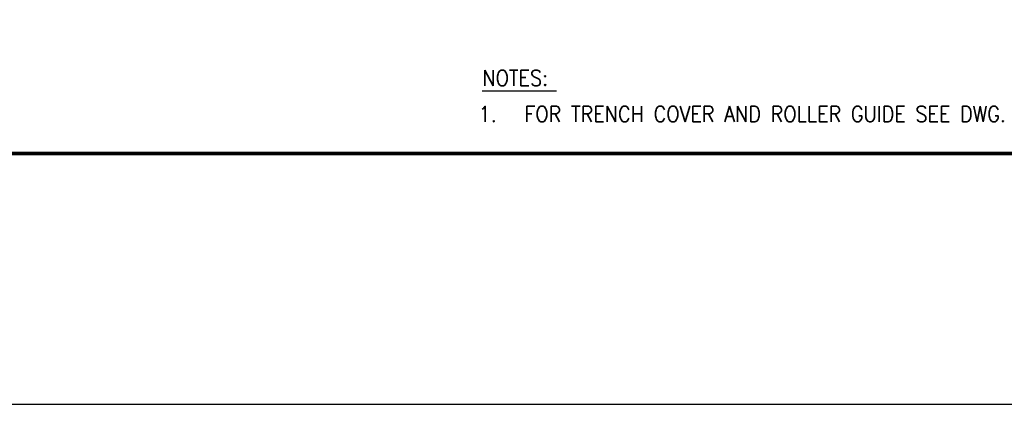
# Model space of a CAD drawing. Header units: inches. Extents: x -9715 to 32893, y -15613 to -1138.
# Tile 34 of 256: x 8374 to 9129, y -12415 to -12120. Entities that reach past the tile are written whole.
import ezdxf

# ---------------------------------------------------------------- set-up
doc = ezdxf.new("R2010")
doc.units = ezdxf.units.IN
doc.header["$MEASUREMENT"] = 0
doc.layers.get('DEFPOINTS').update_dxf_attribs({"color": 11})
doc.layers.add('S-ANNO-SYMB', color=2, linetype='Continuous')
doc.layers.add('S-ANNO-TEXT', color=2, linetype='Continuous')
doc.styles.add('125', font='romans.shx', dxfattribs={"width": 0.8, "height": 2})

msp = doc.modelspace()

# ---------------------------------------------------------------- linework, layer by layer
at = {"layer": 'DEFPOINTS'}
msp.add_lwpolyline([(6742.15767, -12415.15395), (9622.15767, -12415.15395), (9622.15767, -10447.15395), (6742.15767, -10447.15395)], close=True, dxfattribs=at)
at = {"layer": 'S-ANNO-SYMB', "const_width": 2.688}
msp.add_lwpolyline([(6876.49245, -12222.6645), (9444.10116, -12222.6645)], dxfattribs=at)
at = {"layer": 'S-ANNO-TEXT', "ltscale": 20}
msp.add_line((8728.86802, -12174.59983), (8785.93026, -12174.59983), dxfattribs=at)

# ---------------------------------------------------------------- texts
at = {"layer": 'S-ANNO-TEXT', "ltscale": 20, "style": '125', "width": 0.9}
for s, height, p in [('NOTES:', 12.000001, (8728.93251, -12170.68811)), ('1.', 12.000001, (8726.04455, -12198.34168)), ('FOR TRENCH COVER AND ROLLER GUIDE SEE DWG. S-513 AND S-514.', 12.0000005, (8761.27868, -12198.35603))]:
    msp.add_text(s, height=height, dxfattribs=at).set_placement(p)

doc.saveas('drawing.dxf')
